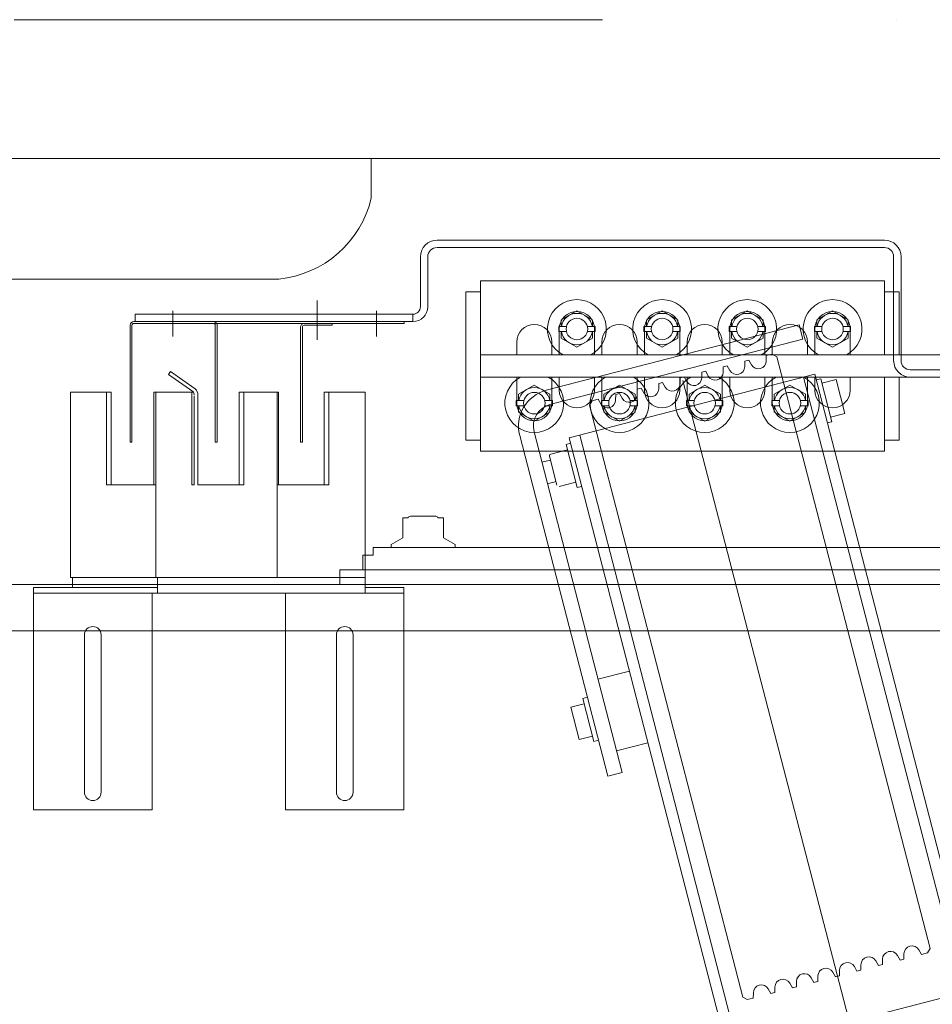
# Model space of a CAD drawing. Header units: millimetres. Extents: x 213386 to 459888, y 74252 to 208052.
# Tile 31 of 256: x 388367 to 388859, y 122101 to 122632. Entities that reach past the tile are written whole.
import ezdxf

# ---------------------------------------------------------------- set-up
doc = ezdxf.new("R2010")
doc.units = ezdxf.units.MM
doc.linetypes.add('ČERCHOVANÁ', pattern=[25.4, 12.7, -6.35, 0, -6.35])
for name, color, linetype, lineweight in [('NOVÁ TENKÁ', 255, 'Continuous', 0), ('OSY', 255, 'Continuous', 0), ('TEXT_35', 255, 'Continuous', 0), ('ŽB', 255, 'Continuous', 0)]:
    doc.layers.add(name, color=color, linetype=linetype, lineweight=lineweight)

# ---------------------------------------------------------------- blocks, each defined once
blk = doc.blocks.new('ev výtah')
at = {"layer": 'NOVÁ TENKÁ'}
for p, q in [((31110.44, 11297.41), (31110.44, 12972.41)), ((31085.44, 11297.41), (31085.44, 12947.41)), ((31108.84, 12694.76), (30988.84, 12694.76)), ((30988.84, 12694.76), (30988.84, 12630.76)), ((31105.84, 12494.76), (31105.84, 12694.76)), ((31108.84, 12673.76), (31108.84, 12694.76)), ((31108.84, 12627.76), (31108.84, 12673.76)), ((31114.34, 12673.76), (31108.84, 12673.76)), ((30998.34, 12667.26), (31045.79, 12667.26)), ((31045.79, 12667.26), (31083.34, 12667.26)), ((31045.29, 12658.26), (30998.34, 12658.26)), ((31083.34, 12658.26), (31045.29, 12658.26)), ((31114.34, 12653.26), (31114.34, 12608.76)), ((31252.44, 12639.91), (31252.44, 12489.91)), ((31252.44, 12639.91), (31256.44, 12639.91)), ((31256.44, 12639.91), (31256.44, 12489.91)), ((30988.84, 12630.76), (31105.84, 12630.76)), ((31214.34, 12628.76), (31214.34, 12629.76)), ((31108.84, 12627.76), (31105.84, 12627.76)), ((31114.34, 12627.76), (31108.84, 12627.76)), ((31214.7, 12608.72), (31223.9, 12621.85)), ((31216.24, 12607.43), (31225.54, 12620.71)), ((31225.54, 12620.71), (31223.9, 12621.85)), ((31258.2, 12619.6), (31244.46, 12619.6)), ((31114.34, 12607.26), (31114.34, 12562.76)), ((31164.34, 12607.96), (31212.13, 12607.96)), ((31164.34, 12605.96), (31212.7, 12605.96)), ((31114.34, 12581.76), (31114.34, 12561.26)), ((31214.34, 12563.26), (31214.34, 12582.76)), ((31214.34, 12563.26), (31114.34, 12563.26)), ((31114.34, 12561.26), (31114.34, 12515.76)), ((31164.34, 12563.26), (31164.34, 12562.43)), ((31164.34, 12563.26), (31164.34, 12562.43)), ((31164.34, 12537.76), (31164.34, 12562.43)), ((31214.34, 12562.43), (31164.34, 12562.43)), ((31214.34, 12563.43), (31214.34, 12562.43)), ((30988.84, 12558.76), (31105.84, 12558.76)), ((30988.84, 12494.76), (30988.84, 12558.76)), ((30988.84, 12494.76), (30988.84, 12558.76)), ((31249.44, 12550.6), (31187.44, 12550.6)), ((31187.44, 12549.6), (31187.44, 12550.6)), ((31249.44, 12549.6), (31187.44, 12549.6)), ((31250.44, 12533.6), (31250.44, 12548.6)), ((31251.44, 12533.6), (31251.44, 12548.6)), ((31263.84, 12541.6), (31242.58, 12541.6)), ((31164.34, 12537.76), (31214.34, 12537.76)), ((30998.34, 12531.26), (31045.55, 12531.26)), ((31045.55, 12531.26), (31083.34, 12531.26)), ((31110.6, 12529.41), (31118.44, 12529.41)), ((31118.44, 12196.91), (31118.44, 12529.41)), ((31251.44, 12533.6), (31250.44, 12533.6)), ((31045.55, 12522.26), (30998.34, 12522.26)), ((31083.34, 12522.26), (31045.55, 12522.26)), ((31108.84, 12515.76), (31105.84, 12515.76)), ((31108.84, 12494.76), (31108.84, 12515.76)), ((31108.84, 12515.76), (31153.84, 12515.76)), ((31154.34, 12515.76), (31114.34, 12515.76)), ((31126.44, 12516.91), (31118.44, 12516.91)), ((31126.44, 12516.91), (31126.44, 12511.41)), ((31126.44, 12511.41), (31130.44, 12511.41)), ((31130.44, 12196.01), (31130.44, 12511.41)), ((31258.2, 12509.6), (31244.46, 12509.6)), ((31132.16, 12501.66), (31130.44, 12501.66)), ((31135.77, 12495.41), (31132.16, 12501.66)), ((30988.84, 12494.76), (31108.84, 12494.76)), ((31146.44, 12495.41), (31135.77, 12495.41)), ((31146.44, 12495.41), (31146.44, 12492.41)), ((31146.44, 12492.41), (31146.81, 12492.41)), ((31146.81, 12492.41), (31147.44, 12491.32)), ((31147.44, 12491.32), (31147.44, 12477.49)), ((31252.44, 12489.91), (31256.44, 12489.91)), ((31287.44, 12485.91), (31260.44, 12485.91)), ((31287.44, 12481.91), (31260.44, 12481.91)), ((31146.44, 12476.41), (31146.81, 12476.41)), ((31146.44, 12473.41), (31146.44, 12476.41)), ((31146.81, 12476.41), (31147.44, 12477.49)), ((31292.44, 12476.91), (31292.44, 12235.41)), ((31296.44, 12476.91), (31296.44, 12235.41)), ((31135.77, 12473.41), (31132.16, 12467.16)), ((31135.77, 12473.41), (31146.44, 12473.41)), ((31132.16, 12467.16), (31130.44, 12467.16)), ((31188.44, 12461.41), (31268.44, 12461.41)), ((31188.44, 12453.41), (31188.44, 12461.41)), ((31268.44, 12453.41), (31268.44, 12461.41)), ((31182.44, 12235.41), (31182.44, 12453.41)), ((31182.44, 12453.41), (31274.44, 12453.41)), ((31222.44, 12453.41), (31222.44, 11953.41)), ((31234.44, 12453.41), (31234.44, 11953.41)), ((31274.44, 12453.41), (31274.44, 12235.41)), ((31203.55, 12432.88), (31198.66, 12424.41)), ((31207.03, 12432.88), (31203.55, 12432.88)), ((31209.85, 12434.19), (31207.03, 12434.19)), ((31207.03, 12434.19), (31207.03, 12430.05)), ((31208.44, 12433.91), (31217.44, 12433.91)), ((31209.85, 12430.05), (31209.85, 12434.19)), ((31213.33, 12432.88), (31209.85, 12432.88)), ((31218.22, 12424.41), (31213.33, 12432.88)), ((31217.44, 12433.91), (31222.44, 12433.91)), ((31241.44, 12433.91), (31234.44, 12433.91)), ((31007.05, 12384.76), (31191.01, 12432.3)), ((31009.05, 12377.02), (31193.01, 12424.56)), ((31198.66, 12424.41), (31203.55, 12415.94)), ((31213.33, 12415.94), (31218.22, 12424.41)), ((31164.93, 12417.3), (31166.12, 12412.68)), ((31176.55, 12420.31), (31177.74, 12415.69)), ((31207.03, 12414.63), (31207.03, 12418.76)), ((31209.85, 12418.76), (31209.85, 12414.63)), ((31215.37, 12417.95), (31250.66, 12281.43)), ((31179.78, 12416.21), (31164.09, 12412.16)), ((31183.21, 12406.53), (31180.87, 12415.57)), ((31203.55, 12415.94), (31207.03, 12415.94)), ((31209.85, 12414.63), (31207.03, 12414.63)), ((31207.63, 12415.94), (31242.91, 12279.43)), ((31208.44, 12414.91), (31217.44, 12414.91)), ((31209.85, 12415.94), (31213.33, 12415.94)), ((31217.44, 12414.91), (31222.44, 12414.91)), ((31234.44, 12414.91), (31241.44, 12414.91)), ((31186.11, 12407.28), (31162.87, 12401.28)), ((31165.78, 12402.03), (31163.45, 12411.06)), ((31186.74, 12404.86), (31186.11, 12407.28)), ((31222.44, 12410.91), (31215.44, 12410.91)), ((31239.44, 12410.91), (31234.44, 12410.91)), ((31243.55, 12409.88), (31238.66, 12401.41)), ((31248.44, 12410.91), (31239.44, 12410.91)), ((31247.03, 12409.88), (31243.55, 12409.88)), ((31247.03, 12407.05), (31247.03, 12411.19)), ((31247.03, 12411.19), (31249.85, 12411.19)), ((31249.85, 12411.19), (31249.85, 12407.05)), ((31253.33, 12409.88), (31249.85, 12409.88)), ((31258.22, 12401.41), (31253.33, 12409.88)), ((31189.64, 12405.61), (30700.71, 12279.25)), ((31044.24, 12404.7), (31026.82, 12400.2)), ((31044.24, 12404.7), (31044.45, 12403.93)), ((31046.12, 12397.44), (31044.45, 12403.93)), ((31163.5, 12398.86), (31162.87, 12401.28)), ((31224, 12272.99), (31189.64, 12405.61)), ((31238.66, 12401.41), (31243.55, 12392.94)), ((31253.33, 12392.94), (31258.22, 12401.41)), ((31049.03, 12398.19), (31025.79, 12392.19)), ((31027.02, 12399.42), (31026.82, 12400.2)), ((31028.69, 12392.94), (31027.02, 12399.42)), ((31049.65, 12395.77), (31049.03, 12398.19)), ((31074.86, 12369.75), (31191.14, 12399.8)), ((31247.03, 12395.76), (31247.03, 12391.63)), ((31249.85, 12391.63), (31249.85, 12395.76)), ((30887.84, 12311.85), (31207.28, 12394.64)), ((31026.41, 12389.77), (31025.79, 12392.19)), ((31207.28, 12394.64), (31209.72, 12393.21)), ((31209.72, 12393.21), (31210.56, 12389.97)), ((31215.44, 12391.91), (31222.44, 12391.91)), ((31239.44, 12391.91), (31234.44, 12391.91)), ((31248.44, 12391.91), (31239.44, 12391.91)), ((31243.55, 12392.94), (31247.03, 12392.94)), ((31247.03, 12391.63), (31249.85, 12391.63)), ((31249.85, 12392.94), (31253.33, 12392.94)), ((31063.78, 12373.09), (31059.4, 12390.03)), ((31203.55, 12386.88), (31198.66, 12378.41)), ((31207.03, 12386.88), (31203.55, 12386.88)), ((31209.85, 12388.19), (31207.03, 12388.19)), ((31207.03, 12388.19), (31207.03, 12384.05)), ((31208.03, 12388.54), (31210.56, 12389.97)), ((31208.44, 12387.91), (31217.44, 12387.91)), ((31209.85, 12384.05), (31209.85, 12388.19)), ((31213.33, 12386.88), (31209.85, 12386.88)), ((31218.22, 12378.41), (31213.33, 12386.88)), ((31217.44, 12387.91), (31222.44, 12387.91)), ((31241.44, 12387.91), (31234.44, 12387.91)), ((31007.05, 12384.76), (31009.05, 12377.02)), ((31025.05, 12363.08), (31020.67, 12380.02)), ((31213.02, 12380.47), (31210.11, 12380.5)), ((31213.02, 12380.47), (31213.57, 12378.36)), ((31198.66, 12378.41), (31203.55, 12369.94)), ((31211.04, 12376.92), (31213.57, 12378.36)), ((31213.33, 12369.94), (31218.22, 12378.41)), ((31074.86, 12369.75), (30711.89, 12275.95)), ((31203.55, 12369.94), (31207.03, 12369.94)), ((31207.03, 12368.63), (31207.03, 12372.76)), ((31209.85, 12372.76), (31209.85, 12368.63)), ((31209.85, 12369.94), (31213.33, 12369.94)), ((31209.85, 12368.63), (31207.03, 12368.63)), ((31208.44, 12368.91), (31217.44, 12368.91)), ((31216.03, 12368.86), (31213.12, 12368.88)), ((31214.05, 12365.31), (31216.58, 12366.74)), ((31222.44, 12364.91), (31215.44, 12364.91)), ((31216.03, 12368.86), (31216.58, 12366.74)), ((31217.44, 12368.91), (31222.44, 12368.91)), ((31234.44, 12368.91), (31241.44, 12368.91)), ((31239.44, 12364.91), (31234.44, 12364.91)), ((31243.55, 12363.88), (31238.66, 12355.41)), ((31248.44, 12364.91), (31239.44, 12364.91)), ((31247.03, 12363.88), (31243.55, 12363.88)), ((31247.03, 12361.05), (31247.03, 12365.19)), ((31247.03, 12365.19), (31249.85, 12365.19)), ((31249.85, 12365.19), (31249.85, 12361.05)), ((31253.33, 12363.88), (31249.85, 12363.88)), ((31258.22, 12355.41), (31253.33, 12363.88)), ((31219.04, 12357.24), (31216.13, 12357.26)), ((31217.06, 12353.69), (31219.59, 12355.12)), ((31219.04, 12357.24), (31219.59, 12355.12)), ((31238.66, 12355.41), (31243.55, 12346.94)), ((31253.33, 12346.94), (31258.22, 12355.41)), ((31247.03, 12349.76), (31247.03, 12345.63)), ((31249.85, 12345.63), (31249.85, 12349.76)), ((28799.89, 11715.83), (31220.68, 12344.14)), ((31215.44, 12345.91), (31222.44, 12345.91)), ((31222.06, 12345.62), (31219.14, 12345.65)), ((31220.07, 12342.07), (31222.6, 12343.51)), ((31222.06, 12345.62), (31222.6, 12343.51)), ((31239.44, 12345.91), (31234.44, 12345.91)), ((31248.44, 12345.91), (31239.44, 12345.91)), ((31243.55, 12346.94), (31247.03, 12346.94)), ((31247.03, 12345.63), (31249.85, 12345.63)), ((31249.85, 12346.94), (31253.33, 12346.94)), ((31203.55, 12340.88), (31198.66, 12332.41)), ((31207.03, 12340.88), (31203.55, 12340.88)), ((31209.85, 12342.19), (31207.03, 12342.19)), ((31207.03, 12342.19), (31207.03, 12338.05)), ((31208.44, 12341.91), (31217.44, 12341.91)), ((31209.85, 12338.05), (31209.85, 12342.19)), ((31213.33, 12340.88), (31209.85, 12340.88)), ((31218.22, 12332.41), (31213.33, 12340.88)), ((31217.44, 12341.91), (31222.44, 12341.91)), ((31241.44, 12341.91), (31234.44, 12341.91)), ((31198.66, 12332.41), (31203.55, 12323.94)), ((31213.33, 12323.94), (31218.22, 12332.41)), ((31225.07, 12334.01), (31222.15, 12334.03)), ((31223.08, 12330.46), (31225.61, 12331.89)), ((31225.07, 12334.01), (31225.61, 12331.89)), ((31207.03, 12322.63), (31207.03, 12326.76)), ((31209.85, 12326.76), (31209.85, 12322.63)), ((31203.55, 12323.94), (31207.03, 12323.94)), ((31209.85, 12322.63), (31207.03, 12322.63)), ((31208.44, 12322.91), (31217.44, 12322.91)), ((31209.85, 12323.94), (31213.33, 12323.94)), ((31217.44, 12322.91), (31222.44, 12322.91)), ((31228.08, 12322.39), (31225.16, 12322.42)), ((31228.08, 12322.39), (31228.63, 12320.28)), ((31234.44, 12322.91), (31241.44, 12322.91)), ((31222.44, 12318.91), (31215.44, 12318.91)), ((31226.09, 12318.84), (31228.63, 12320.28)), ((31239.44, 12318.91), (31234.44, 12318.91)), ((31243.55, 12317.88), (31238.66, 12309.41)), ((31248.44, 12318.91), (31239.44, 12318.91)), ((31247.03, 12317.88), (31243.55, 12317.88)), ((31247.03, 12315.05), (31247.03, 12319.19)), ((31247.03, 12319.19), (31249.85, 12319.19)), ((31249.85, 12319.19), (31249.85, 12315.05)), ((31253.33, 12317.88), (31249.85, 12317.88)), ((31258.22, 12309.41), (31253.33, 12317.88)), ((30890.33, 12192.96), (30859.05, 12313.98)), ((30887.84, 12311.84), (30886.41, 12309.41)), ((31231.09, 12310.78), (31228.18, 12310.8)), ((31231.09, 12310.78), (31231.64, 12308.66)), ((30886.41, 12309.41), (30887.24, 12306.17)), ((30890.16, 12306.15), (30887.24, 12306.17)), ((31229.1, 12307.22), (31231.64, 12308.66)), ((31238.66, 12309.41), (31243.55, 12300.94)), ((31253.33, 12300.94), (31258.22, 12309.41)), ((31215.44, 12299.91), (31222.44, 12299.91)), ((31239.44, 12299.91), (31234.44, 12299.91)), ((31248.44, 12299.91), (31239.44, 12299.91)), ((31243.55, 12300.94), (31247.03, 12300.94)), ((31247.03, 12303.76), (31247.03, 12299.63)), ((31249.85, 12299.63), (31249.85, 12303.76)), ((31249.85, 12300.94), (31253.33, 12300.94)), ((30889.71, 12296.67), (30892.24, 12298.11)), ((30889.71, 12296.67), (30890.25, 12294.55)), ((31203.55, 12294.88), (31198.66, 12286.41)), ((31207.03, 12294.88), (31203.55, 12294.88)), ((31209.85, 12296.19), (31207.03, 12296.19)), ((31207.03, 12296.19), (31207.03, 12292.05)), ((31208.44, 12295.91), (31217.44, 12295.91)), ((31209.85, 12292.05), (31209.85, 12296.19)), ((31213.33, 12294.88), (31209.85, 12294.88)), ((31218.22, 12286.41), (31213.33, 12294.88)), ((31217.44, 12295.91), (31222.44, 12295.91)), ((31234.1, 12299.16), (31231.19, 12299.18)), ((31234.94, 12295.92), (31233.5, 12293.49)), ((31234.1, 12299.16), (31234.94, 12295.92)), ((31241.44, 12295.91), (31234.44, 12295.91)), ((31247.03, 12299.63), (31249.85, 12299.63)), ((30893.17, 12294.53), (30890.25, 12294.55)), ((31233.5, 12293.49), (30914.06, 12210.69)), ((30892.72, 12285.05), (30895.25, 12286.49)), ((30892.72, 12285.05), (30893.27, 12282.94)), ((31198.66, 12286.41), (31203.55, 12277.94)), ((31213.33, 12277.94), (31218.22, 12286.41)), ((29162.43, 11744.97), (31222.42, 12279.09)), ((30896.18, 12282.91), (30893.27, 12282.94)), ((31207.03, 12276.63), (31207.03, 12280.76)), ((31209.85, 12280.76), (31209.85, 12276.63)), ((31250.66, 12281.43), (31242.91, 12279.43)), ((30895.73, 12273.44), (30898.26, 12274.87)), ((30895.73, 12273.44), (30896.28, 12271.32)), ((31203.55, 12277.94), (31207.03, 12277.94)), ((31209.85, 12276.63), (31207.03, 12276.63)), ((31208.44, 12276.91), (31217.44, 12276.91)), ((31209.85, 12277.94), (31213.33, 12277.94)), ((31217.44, 12276.91), (31222.44, 12276.91)), ((31234.44, 12276.91), (31241.44, 12276.91)), ((30734.99, 12146.61), (31224, 12272.99)), ((30899.19, 12271.3), (30896.28, 12271.32)), ((31198.41, 12263.8), (31221.64, 12269.8)), ((31222.44, 12272.91), (31215.44, 12272.91)), ((31219.22, 12269.18), (31221.22, 12261.43)), ((31221.02, 12272.22), (31221.64, 12269.8)), ((31239.44, 12272.91), (31234.44, 12272.91)), ((31243.55, 12271.88), (31238.66, 12263.41)), ((31248.44, 12272.91), (31239.44, 12272.91)), ((31247.03, 12271.88), (31243.55, 12271.88)), ((31247.03, 12269.05), (31247.03, 12273.19)), ((31247.03, 12273.19), (31249.85, 12273.19)), ((31249.85, 12273.19), (31249.85, 12269.05)), ((31253.33, 12271.88), (31249.85, 12271.88)), ((31258.22, 12263.41), (31253.33, 12271.88)), ((30898.74, 12261.82), (30901.27, 12263.26)), ((31197.78, 12266.22), (31198.41, 12263.8)), ((31202.83, 12256.68), (31200.83, 12264.42)), ((31238.66, 12263.41), (31243.55, 12254.94)), ((31253.33, 12254.94), (31258.22, 12263.41)), ((30898.74, 12261.82), (30899.29, 12259.71)), ((30902.2, 12259.68), (30899.29, 12259.71)), ((31202.83, 12256.68), (31221.22, 12261.43)), ((31247.03, 12257.76), (31247.03, 12253.63)), ((31249.85, 12253.63), (31249.85, 12257.76)), ((31215.44, 12253.91), (31222.44, 12253.91)), ((31239.44, 12253.91), (31234.44, 12253.91)), ((31248.44, 12253.91), (31239.44, 12253.91)), ((31243.55, 12254.94), (31247.03, 12254.94)), ((31247.03, 12253.63), (31249.85, 12253.63)), ((31249.85, 12254.94), (31253.33, 12254.94)), ((30901.75, 12250.21), (30904.28, 12251.64)), ((30901.75, 12250.21), (30902.3, 12248.09)), ((30905.21, 12248.07), (30902.3, 12248.09)), ((30904.76, 12238.59), (30907.29, 12240.03)), ((30904.76, 12238.59), (30905.31, 12236.47)), ((30908.22, 12236.45), (30905.31, 12236.47)), ((31222.44, 12235.41), (31182.44, 12235.41)), ((31188.44, 12227.41), (31188.44, 12235.41)), ((31274.44, 12235.41), (31234.44, 12235.41)), ((31268.44, 12227.41), (31268.44, 12235.41)), ((30907.77, 12226.97), (30910.31, 12228.41)), ((30907.77, 12226.97), (30908.32, 12224.86)), ((31222.44, 12227.41), (31188.44, 12227.41)), ((31287.44, 12230.41), (31231.44, 12230.41)), ((31287.44, 12226.41), (31231.44, 12226.41)), ((31268.44, 12227.41), (31234.44, 12227.41)), ((30911.23, 12224.83), (30908.32, 12224.86)), ((31226.44, 11914.41), (31226.44, 12221.41)), ((30910.78, 12215.36), (30913.32, 12216.79)), ((30910.78, 12215.36), (30911.62, 12212.12)), ((30911.62, 12212.12), (30914.06, 12210.69))]:
    blk.add_line(p, q, dxfattribs=at)
at = {"layer": 'NOVÁ TENKÁ', "ltscale": 0.25}
blk.add_lwpolyline([(31319.2, 13092.41), (31340.44, 13092.41), (31340.44, 12512.41), (31319.2, 12512.41), (31319.2, 12512.41, -0.320438), (31275.44, 12562.34), (31275.44, 12562.34), (31275.44, 13042.47), (31275.44, 13042.47, -0.320438), (31319.2, 13092.41)], format="xyb", close=True, dxfattribs=at)
at = {"layer": 'NOVÁ TENKÁ'}
for points in [[(31214.34, 12655.26), (31214.34, 12674.76), (31114.34, 12674.76), (31114.34, 12653.26)], [(31214.34, 12652.76), (31214.34, 12655.26), (31164.34, 12655.26), (31164.34, 12628.76)], [(31214.34, 12652.76), (31164.34, 12652.76), (31164.34, 12629.76), (31214.34, 12629.76)], [(31250.44, 12642.6), (31187.44, 12642.6), (31187.44, 12641.6), (31250.44, 12641.6)], [(31252.44, 12640.6), (31252.44, 12494.6), (31251.44, 12494.6), (31251.44, 12640.6)], [(31214.34, 12608.44), (31214.34, 12628.76), (31114.34, 12628.76), (31114.34, 12607.26)], [(31214.34, 12608.44), (31214.34, 12609.26), (31164.34, 12609.26), (31164.34, 12607.96)], [(31164.34, 12605.96), (31164.34, 12583.76), (31214.34, 12583.76)], [(31164.34, 12605.96), (31164.34, 12581.26), (31214.34, 12581.26), (31214.34, 12583.76)], [(31250.44, 12595.6), (31187.44, 12595.6), (31187.44, 12596.6), (31250.44, 12596.6)], [(31154.34, 12515.76), (31214.34, 12515.76), (31214.34, 12537.76)], [(31164.34, 12537.76), (31164.34, 12535.26), (31214.34, 12535.26), (31214.34, 12537.76)], [(31164.34, 12537.76), (31164.34, 12535.26), (31214.34, 12535.26), (31214.34, 12537.76)], [(31222.44, 11914.41), (31222.44, 11965.91), (31222.44, 12092.91), (31222.44, 12221.41)]]:
    blk.add_lwpolyline(points, dxfattribs=at)
for centre in [(31208.44, 12424.41), (31248.44, 12401.41), (31208.44, 12378.41), (31248.44, 12355.41), (31208.44, 12332.41), (31248.44, 12309.41), (31208.44, 12286.41), (31248.44, 12263.41)]:
    blk.add_circle(centre, 5.82, dxfattribs=at)
for centre, radius, start, end in [((30998.34, 12662.76), 4.5, 90, 180), ((31083.34, 12662.76), 4.5, 0, 90), ((30998.34, 12662.76), 4.5, 180, 270), ((31083.34, 12662.76), 4.5, 270, 0), ((31250.44, 12640.6), 2, 0, 90), ((31250.44, 12640.6), 1, 0, 90), ((31212.71, 12610.96), 3, 270, 315.017), ((31212.7, 12610.96), 5, 270, 315), ((31250.44, 12597.6), 1, 270, 0), ((31250.44, 12597.6), 2, 300, 0), ((31250.44, 12597.6), 2, 270, 300), ((31249.44, 12548.6), 2, 0, 90), ((31249.44, 12548.6), 1, 0, 90), ((30998.34, 12526.76), 4.5, 90, 180), ((31083.34, 12526.76), 4.5, 0, 90), ((30998.34, 12526.76), 4.5, 180, 270), ((31083.34, 12526.76), 4.5, 270, 0), ((31260.44, 12489.91), 8, 180, 270), ((31260.44, 12489.91), 4, 180, 270), ((31287.44, 12476.91), 9, 0, 90), ((31287.44, 12476.91), 5, 0, 90), ((31208.44, 12424.41), 15.88, 28.1781, 331.8219), ((31196.01, 12412.94), 20, 14.4904, 104.4904), ((31208.44, 12424.41), 9.5, 90, 180), ((31241.44, 12424.41), 9.5, 0, 90), ((31208.44, 12424.41), 8.47, 99.5941, 260.4059), ((31208.44, 12424.41), 8.47, 279.5941, 80.4059), ((31196.01, 12412.94), 12, 14.4904, 104.4904), ((31208.44, 12424.41), 9.5, 180, 270), ((31241.44, 12424.41), 9.5, 270, 0), ((31248.44, 12401.41), 15.88, 208.1781, 151.8219), ((31180, 12415.34), 0.9, 14.4904, 104.4904), ((31215.44, 12401.41), 9.5, 90, 180), ((31248.44, 12401.41), 8.47, 99.5941, 260.4059), ((31248.44, 12401.41), 9.5, 0, 90), ((31248.44, 12401.41), 8.47, 279.5941, 80.4059), ((31215.44, 12401.41), 9.5, 180, 270), ((31248.44, 12401.41), 9.5, 270, 0), ((31208.44, 12378.41), 15.88, 28.1781, 331.8219), ((31208.44, 12378.41), 9.5, 90, 180), ((31208.44, 12378.41), 8.47, 99.5941, 260.4059), ((31210.15, 12384.8), 4.3, 119.531, 269.531), ((31208.44, 12378.41), 8.47, 279.5941, 80.4059), ((31241.44, 12378.41), 9.5, 0, 90), ((31208.44, 12378.41), 9.5, 180, 270), ((31213.16, 12373.18), 4.3, 119.531, 269.531), ((31241.44, 12378.41), 9.5, 270, 0), ((31248.44, 12355.41), 15.88, 208.1781, 151.8219), ((31215.44, 12355.41), 9.5, 90, 180), ((31216.17, 12361.56), 4.3, 119.531, 269.531), ((31248.44, 12355.41), 8.47, 99.5941, 260.4059), ((31248.44, 12355.41), 9.5, 0, 90), ((31248.44, 12355.41), 8.47, 279.5941, 80.4059), ((31215.44, 12355.41), 9.5, 180, 270), ((31219.18, 12349.95), 4.3, 119.531, 269.531), ((31248.44, 12355.41), 9.5, 270, 0), ((31208.44, 12332.41), 15.88, 28.1781, 331.8219), ((31208.44, 12332.41), 9.5, 90, 180), ((31208.44, 12332.41), 8.47, 99.5941, 260.4059), ((31208.44, 12332.41), 8.47, 279.5941, 80.4059), ((31222.19, 12338.33), 4.3, 119.531, 269.531), ((31241.44, 12332.41), 9.5, 0, 90), ((31208.44, 12332.41), 9.5, 180, 270), ((31241.44, 12332.41), 9.5, 270, 0), ((31225.2, 12326.72), 4.3, 119.531, 269.531), ((31248.44, 12309.41), 15.88, 208.1781, 151.8219), ((31215.44, 12309.41), 9.5, 90, 180), ((31228.21, 12315.1), 4.3, 119.531, 269.531), ((31248.44, 12309.41), 8.47, 99.5941, 260.4059), ((31248.44, 12309.41), 9.5, 0, 90), ((31248.44, 12309.41), 8.47, 279.5941, 80.4059), ((30890.12, 12301.85), 4.3, 299.531, 89.531), ((31215.44, 12309.41), 9.5, 180, 270), ((31231.22, 12303.48), 4.3, 119.531, 269.531), ((31248.44, 12309.41), 9.5, 270, 0), ((31208.44, 12286.41), 15.88, 28.1781, 331.8219), ((31208.44, 12286.41), 9.5, 90, 180), ((31208.44, 12286.41), 8.47, 99.5941, 260.4059), ((31208.44, 12286.41), 8.47, 279.5941, 80.4059), ((31241.44, 12286.41), 9.5, 0, 90), ((30893.13, 12290.23), 4.3, 299.531, 89.531), ((31208.44, 12286.41), 9.5, 180, 270), ((31241.44, 12286.41), 9.5, 270, 0), ((30896.14, 12278.62), 4.3, 299.531, 89.531), ((31248.44, 12263.41), 15.88, 208.1781, 151.8219), ((30899.15, 12267), 4.3, 299.531, 89.531), ((31215.44, 12263.41), 9.5, 90, 180), ((31248.44, 12263.41), 8.47, 99.5941, 260.4059), ((31248.44, 12263.41), 9.5, 0, 90), ((31248.44, 12263.41), 8.47, 279.5941, 80.4059), ((31215.44, 12263.41), 9.5, 180, 270), ((31248.44, 12263.41), 9.5, 270, 0), ((30902.16, 12255.38), 4.3, 299.531, 89.531), ((30905.18, 12243.77), 4.3, 299.531, 89.531), ((30908.19, 12232.15), 4.3, 299.531, 89.531), ((31287.44, 12235.41), 9, 270, 0), ((31287.44, 12235.41), 5, 270, 0), ((31231.44, 12221.41), 9, 90, 180), ((31231.44, 12221.41), 5, 90, 180), ((30911.2, 12220.53), 4.3, 299.531, 89.531)]:
    blk.add_arc(centre, radius, start, end, dxfattribs=at)

msp = doc.modelspace()

# ---------------------------------------------------------------- linework, layer by layer
at = {"layer": 'OSY', "linetype": 'ČERCHOVANÁ', "ltscale": 25}
msp.add_line((400113.194, 122632.154), (372474.222, 122632.154), dxfattribs=at)
at = {"layer": 'ŽB'}
msp.add_line((387876.638, 122557.154), (389976.638, 122557.154), dxfattribs=at)
msp.add_line((387876.638, 122557.154), (389976.638, 122557.154), dxfattribs=at)

# ---------------------------------------------------------------- block references
at = {"layer": 'TEXT_35', "rotation": 90}
msp.add_blockref('ev výtah', (401069.045, 91216.715), dxfattribs=at)

doc.saveas('drawing.dxf')
